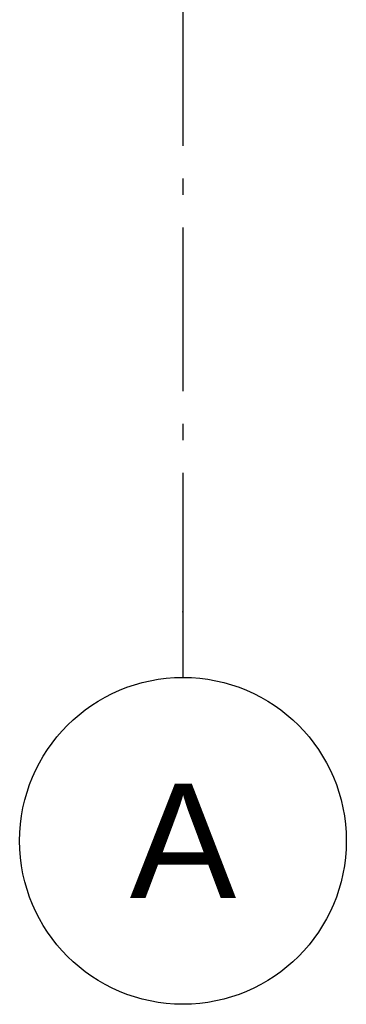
# Model space of a CAD drawing. Header units: millimetres. Extents: x -88082 to -45279, y 32968 to 65044.
# Tile 2 of 21: x -79989 to -78989, y 32968 to 35979. Entities that reach past the tile are written whole.
import ezdxf
from ezdxf.enums import TextEntityAlignment as Align

# ---------------------------------------------------------------- set-up
doc = ezdxf.new("R2010")
doc.units = ezdxf.units.MM
doc.header["$LTSCALE"] = 0.5
doc.header["$MEASUREMENT"] = 0
doc.linetypes.add('Akselinje', pattern=[1500, 1000, -200, 100, -200])
doc.linetypes.add('PLINE', pattern=[0])
doc.layers.add('82-- Modullinjer(Nye konstruksjoner)', color=7, linetype='Continuous')
doc.styles.add('GENERATED_STYLE_1', font='arial.ttf')

# ---------------------------------------------------------------- blocks, each defined once
blk = doc.blocks.new('Standard grid marker[1]_1', base_point=(-79489.3, 64043.6))
at = {"layer": '82-- Modullinjer(Nye konstruksjoner)', "linetype": 'Akselinje'}
for p, q in [((-79489.3, 63843.6), (-79489.3, 34167.8)), ((-79489.3, 34167.8), (-79489.3, 33967.8))]:
    blk.add_line(p, q, dxfattribs=at)
at = {"layer": '82-- Modullinjer(Nye konstruksjoner)', "linetype": 'PLINE'}
blk.add_circle((-79489.3, 33467.8), 500, dxfattribs=at)
at = {"layer": '82-- Modullinjer(Nye konstruksjoner)', "linetype": 'Akselinje'}
blk.add_point((-79489.3, 34167.8), dxfattribs=at)
blk.add_point((-79489.3, 34167.8), dxfattribs=at)
at = {"layer": '82-- Modullinjer(Nye konstruksjoner)', "style": 'GENERATED_STYLE_1'}
for tag, p in [('AC_MarkerText_1_0', (-79489.3, 64718.6)), ('AC_MarkerText_1_1', (-79489.3, 33642.8))]:
    blk.add_attdef(tag, text='', height=350, rotation=360, dxfattribs=at).set_placement(p, align=Align.TOP_CENTER)

msp = doc.modelspace()

# ---------------------------------------------------------------- block references
at = {"layer": '82-- Modullinjer(Nye konstruksjoner)', "linetype": 'PLINE'}
ref = msp.add_blockref('Standard grid marker[1]_1', (-79489.3, 64043.6), dxfattribs=at)
ref.add_attrib('AC_MarkerText_1_1', 'A', dxfattribs={"color": 7, "height": 350, "rotation": 360, "style": 'GENERATED_STYLE_1'}).set_placement((-79489.3, 33642.8), align=Align.TOP_CENTER)

doc.saveas('drawing.dxf')
